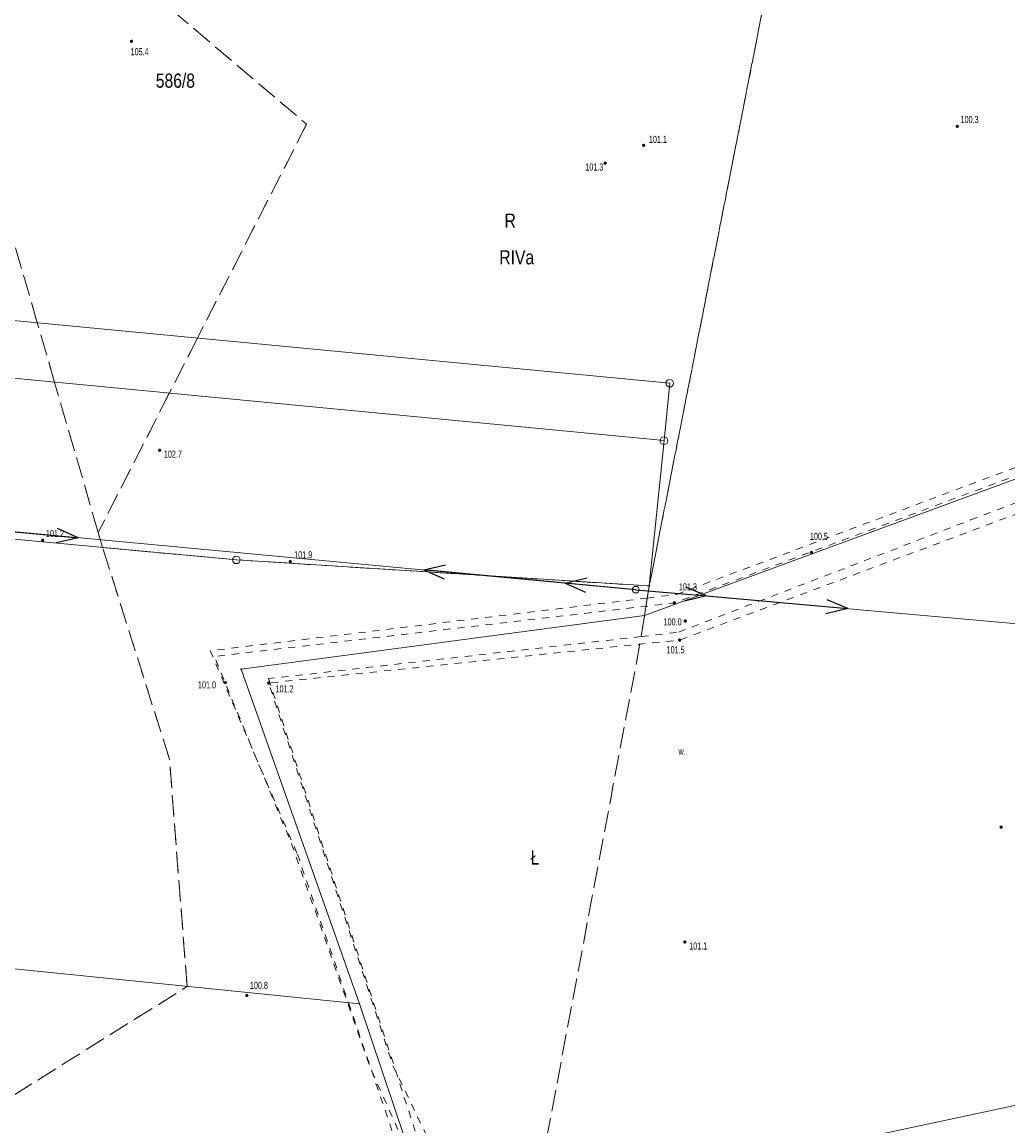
# Model space of a CAD drawing. Header units: inches. Extents: x 6497603 to 6502483, y 5925790 to 5934357.
# Tile 187 of 256: x 6501105 to 6501209, y 5926306 to 5926423. Entities that reach past the tile are written whole.
import ezdxf
from ezdxf.enums import TextEntityAlignment as Align

# ---------------------------------------------------------------- set-up
doc = ezdxf.new("R2010")
doc.units = ezdxf.units.IN
doc.header["$MEASUREMENT"] = 0
for name, pattern in [('0.75_0.75', [1.5, 0.75, -0.75]), ('219-1000', [0, 0]), ('egkk-1000', [3, 2.25, -0.75]), ('egug-1000', [1.5, 0.75, -0.75]), ('suep_nn_1000', [0, 0]), ('suep_sn_1000', [0, 0])]:
    doc.linetypes.add(name, pattern=pattern)
for name, color, linetype in [('202-punkt graniczny', 7, 'Continuous'), ('203-punkt graniczny', 7, 'Continuous'), ('209-oznaczenie konturu klasyfikacyjnego', 7, 'Continuous'), ('210-oznaczenie konturu użytku gruntowego', 7, 'Continuous'), ('211-numer działki ewidencyjnej', 7, 'Continuous'), ('217-kontur klasyfikacyjny', 7, 'Continuous'), ('218-kontur użytku gruntowego', 7, 'Continuous'), ('219-działka ewidencyjna', 7, 'Continuous'), ('pikieta naturalna', 7, 'Continuous'), ('pikieta naturalna-Atr2', 7, 'Continuous'), ('przewód elektroenergetyczny niskiego napięcia', 7, 'Continuous'), ('przewód elektroenergetyczny średniego napięcia', 7, 'Continuous'), ('rów melioracyjny (poligon)', 7, 'Continuous'), ('rów melioracyjny (poligon)-Atr17', 7, 'Continuous'), ('słup przewodów napowietrznych', 7, 'Continuous')]:
    doc.layers.add(name, color=color, linetype=linetype)
doc.styles.get("Standard").update_dxf_attribs({"font": 'arial.ttf'})

# ---------------------------------------------------------------- blocks, each defined once
blk = doc.blocks.new('202')
at = {"color": 0, "linetype": 'Continuous', "lineweight": 0}
blk.add_circle((0, 0), 0.4, dxfattribs=at)
blk = doc.blocks.new('203')
at = {"linetype": 'Continuous', "lineweight": 0}
h = blk.add_hatch(color=0, dxfattribs=at)
edge = h.paths.add_edge_path()
edge.add_arc((0, 0), 0.09, 0, 360)
blk = doc.blocks.new('PW01')
at = {"linetype": 'Continuous', "lineweight": 13}
h = blk.add_hatch(color=0, dxfattribs=at)
edge = h.paths.add_edge_path()
edge.add_arc((0, 0), 0.18, 0, 360)
blk = doc.blocks.new('US15')
at = {"color": 0, "linetype": 'Continuous', "lineweight": 13}
blk.add_circle((0, 0), 0.35, dxfattribs=at)
blk = doc.blocks.new('SUEP1')
at = {"color": 0, "linetype": 'Continuous'}
for p, q in [((0, 0), (7.5, 0)), ((7.5, 0), (5.25, 0.75)), ((7.5, 0), (5.25, -0.75)), ((7.5, 0), (22.5, 0)), ((22.5, 0), (20.25, 0.75)), ((22.5, 0), (20.25, -0.75))]:
    blk.add_line(p, q, dxfattribs=at)

msp = doc.modelspace()

# ---------------------------------------------------------------- linework, layer by layer
at = {"layer": '217-kontur klasyfikacyjny', "color": 3, "linetype": 'egkk-1000', "lineweight": 18, "flags": 128}
for points in [[(6501170.87, 5926362.96), (6501188.25, 5926451.31)], [(6501108.99, 5926433.51), (6501134.67, 5926411.73)], [(6501134.67, 5926411.73), (6501123.13, 5926389.14)], [(6501106.21, 5926390.75), (6501103.35, 5926400.59)], [(6501108.04, 5926384.46), (6501106.21, 5926390.75)], [(6501123.13, 5926389.14), (6501120.16, 5926383.31)], [(6501112.65, 5926368.61), (6501108.04, 5926384.46)], [(6501120.16, 5926383.31), (6501112.65, 5926368.61)], [(6501112.65, 5926368.61), (6501113.11, 5926367.03)], [(6501113.11, 5926367.03), (6501127.25, 5926365.72)], [(6501120.17, 5926344.68), (6501113.11, 5926367.03)], [(6501127.25, 5926365.72), (6501170.87, 5926362.96)], [(6501170.66, 5926361.69), (6501170.87, 5926362.96)], [(6501170.36, 5926359.83), (6501170.66, 5926361.69)], [(6501170.03, 5926357.62), (6501170.36, 5926359.83)], [(6501155.01, 5926278.02), (6501170.03, 5926357.62)], [(6501122.04, 5926320.66), (6501120.17, 5926344.68)], [(6501098.63, 5926305.99), (6501122.04, 5926320.66)]]:
    msp.add_lwpolyline(points, dxfattribs=at)
at = {"layer": '218-kontur użytku gruntowego', "color": 3, "linetype": 'egug-1000', "lineweight": 18, "flags": 128}
for points in [[(6501188.25, 5926451.31), (6501170.87, 5926362.96)], [(6501108.99, 5926433.51), (6501134.67, 5926411.73)], [(6501134.67, 5926411.73), (6501123.13, 5926389.14)], [(6501106.21, 5926390.75), (6501103.35, 5926400.59)], [(6501173.77, 5926362.07), (6501259.52, 5926394.2)], [(6501108.04, 5926384.46), (6501106.21, 5926390.75)], [(6501204.83, 5926369.93), (6501259.28, 5926390.71)], [(6501123.13, 5926389.14), (6501120.16, 5926383.31)], [(6501112.65, 5926368.61), (6501108.04, 5926384.46)], [(6501120.16, 5926383.31), (6501112.65, 5926368.61)], [(6501173.98, 5926358.09), (6501204.83, 5926369.93)], [(6501112.65, 5926368.61), (6501113.11, 5926367.03)], [(6501113.11, 5926367.03), (6501127.25, 5926365.72)], [(6501120.17, 5926344.68), (6501113.11, 5926367.03)], [(6501127.25, 5926365.72), (6501170.87, 5926362.96)], [(6501170.87, 5926362.96), (6501170.66, 5926361.69)], [(6501170.66, 5926361.69), (6501173.77, 5926362.07)], [(6501170.66, 5926361.69), (6501124.48, 5926356.12)], [(6501170.03, 5926357.62), (6501130.65, 5926353.17)], [(6501155.01, 5926278.02), (6501170.03, 5926357.62)], [(6501170.03, 5926357.62), (6501173.98, 5926358.09)], [(6501124.48, 5926356.12), (6501133.69, 5926334.64)], [(6501130.65, 5926353.17), (6501155.01, 5926278.02)], [(6501122.04, 5926320.66), (6501120.17, 5926344.68)], [(6501133.69, 5926334.64), (6501139.1, 5926318.94)], [(6501098.63, 5926305.99), (6501122.04, 5926320.66)], [(6501139.1, 5926318.94), (6501153.67, 5926276.08)]]:
    msp.add_lwpolyline(points, dxfattribs=at)
at = {"layer": '219-działka ewidencyjna', "color": 3, "linetype": '219-1000', "lineweight": 18, "flags": 128}
for points in [[(6501173.04, 5926384.38), (6500962.01, 5926404.51)], [(6501172.43, 5926378.31), (6500961.1, 5926398.56)], [(6501262.07, 5926393.58), (6501170.36, 5926359.83)], [(6501173.04, 5926384.38), (6501172.43, 5926378.31)], [(6501172.43, 5926378.31), (6501170.87, 5926362.96)], [(6501127.25, 5926365.72), (6501001.32, 5926377.4)], [(6501170.87, 5926362.96), (6501127.25, 5926365.72)], [(6501170.87, 5926362.96), (6501170.36, 5926359.83)], [(6501170.36, 5926359.83), (6501127.75, 5926354.17)], [(6501140.24, 5926318.82), (6501127.75, 5926354.17)], [(6501140.24, 5926318.82), (6500953.31, 5926337.76)], [(6501154.68, 5926275.93), (6501140.24, 5926318.82)]]:
    msp.add_lwpolyline(points, dxfattribs=at)
at = {"layer": 'przewód elektroenergetyczny niskiego napięcia', "color": 1, "linetype": 'suep_nn_1000', "lineweight": 18, "flags": 128}
for points in [[(6501088.11, 5926370.15), (6501169.44, 5926362.57)], [(6501169.44, 5926362.57), (6501261.13, 5926354.37)]]:
    msp.add_lwpolyline(points, dxfattribs=at)
at = {"layer": 'przewód elektroenergetyczny średniego napięcia', "color": 1, "linetype": 'suep_sn_1000', "lineweight": 18, "flags": 128}
msp.add_lwpolyline([(6501259.48, 5926318.77), (6501125.19, 5926290.1)], dxfattribs=at)
at = {"layer": 'rów melioracyjny (poligon)', "color": 7, "linetype": '0.75_0.75', "lineweight": 18, "flags": 128}
msp.add_lwpolyline([(6501259.11, 5926389.23), (6501227.36, 5926377.18), (6501174.08, 5926357.25), (6501130.66, 5926352.71), (6501143.77, 5926312.33), (6501148.06, 5926303.42), (6501146.93, 5926302.08), (6501145.89, 5926302.02), (6501141.42, 5926312.02), (6501133.06, 5926335.75), (6501124.91, 5926355.52), (6501173.51, 5926361.17), (6501233.98, 5926383.68), (6501259.57, 5926393.28)], close=True, dxfattribs=at)

# ---------------------------------------------------------------- block references
at = {"layer": '202-punkt graniczny', "color": 7, "linetype": 'Continuous', "lineweight": 18}
for p in [(6501173.04, 5926384.38), (6501172.43, 5926378.31), (6501127.25, 5926365.72)]:
    msp.add_blockref('202', p, dxfattribs=at)
at = {"layer": '203-punkt graniczny', "color": 3, "linetype": 'Continuous', "lineweight": 18}
for p in [(6501170.87, 5926362.96), (6501170.36, 5926359.83), (6501127.75, 5926354.17), (6501140.24, 5926318.82)]:
    msp.add_blockref('203', p, dxfattribs=at)
at = {"layer": 'pikieta naturalna', "color": 7, "linetype": 'Continuous', "lineweight": 13}
for p in [(6501116.16, 5926420.49), (6501203.42, 5926411.51), (6501170.27, 5926409.5), (6501166.21, 5926407.62), (6501119.14, 5926377.29), (6501106.78, 5926367.79), (6501188.01, 5926366.5), (6501132.95, 5926365.54), (6501173.51, 5926361.17), (6501174.68, 5926359.26), (6501174.08, 5926357.25), (6501126.08, 5926352.76), (6501130.66, 5926352.71), (6501208.05, 5926337.49), (6501174.63, 5926325.36), (6501128.35, 5926319.7)]:
    msp.add_blockref('PW01', p, dxfattribs=at)
at = {"layer": 'przewód elektroenergetyczny niskiego napięcia', "color": 1, "linetype": 'Continuous', "lineweight": 18}
for p, rotation in [((6501088.11, 5926370.15), 354.675), ((6501169.44, 5926362.57), 174.675), ((6501169.44, 5926362.57), 354.89)]:
    msp.add_blockref('SUEP1', p, dxfattribs=dict(at, rotation=rotation))
at = {"layer": 'słup przewodów napowietrznych', "color": 7, "linetype": 'Continuous', "lineweight": 18}
msp.add_blockref('US15', (6501169.44, 5926362.57), dxfattribs=at)

# ---------------------------------------------------------------- texts
at = {"layer": '209-oznaczenie konturu klasyfikacyjnego', "color": 3, "linetype": 'Continuous', "lineweight": 18, "width": 0.79}
msp.add_text('RIVa', height=1.5, dxfattribs=at).set_placement((6501155.03, 5926398.43), align=Align.TOP_LEFT)
at = {"layer": '210-oznaczenie konturu użytku gruntowego', "color": 3, "linetype": 'Continuous', "lineweight": 18, "width": 0.79}
for s, p in [('R', (6501155.58, 5926400.8)), ('Ł', (6501158.33, 5926333.52))]:
    msp.add_text(s, height=1.5, dxfattribs=at).set_placement(p)
at = {"layer": '211-numer działki ewidencyjnej', "color": 3, "linetype": 'Continuous', "lineweight": 18, "width": 0.79}
msp.add_text('586/8', height=1.5, dxfattribs=at).set_placement((6501118.73, 5926417.09), align=Align.TOP_LEFT)
at = {"layer": 'pikieta naturalna-Atr2', "color": 7, "width": 0.667}
for s, p in [('105.4', (6501116.07, 5926419.02)), ('100.3', (6501203.76, 5926411.86)), ('101.1', (6501170.83, 5926409.76)), ('101.3', (6501164.11, 5926406.84)), ('102.7', (6501119.58, 5926376.51)), ('101.2', (6501107.12, 5926368.13)), ('100.5', (6501187.84, 5926367.83)), ('101.9', (6501133.35, 5926365.88)), ('101.3', (6501174, 5926362.49)), ('100.0', (6501172.38, 5926358.8)), ('101.5', (6501172.7, 5926355.85)), ('101.0', (6501123.19, 5926352.14)), ('101.2', (6501131.38, 5926351.72)), ('101.1', (6501175.09, 5926324.56)), ('100.8', (6501128.67, 5926320.4))]:
    msp.add_text(s, height=0.75, dxfattribs=at).set_placement(p)
at = {"layer": 'rów melioracyjny (poligon)-Atr17', "color": 7, "width": 0.667}
msp.add_text('w.', height=0.75, dxfattribs=at).set_placement((6501174.34, 5926345.5), align=Align.MIDDLE_CENTER)

doc.saveas('drawing.dxf')
